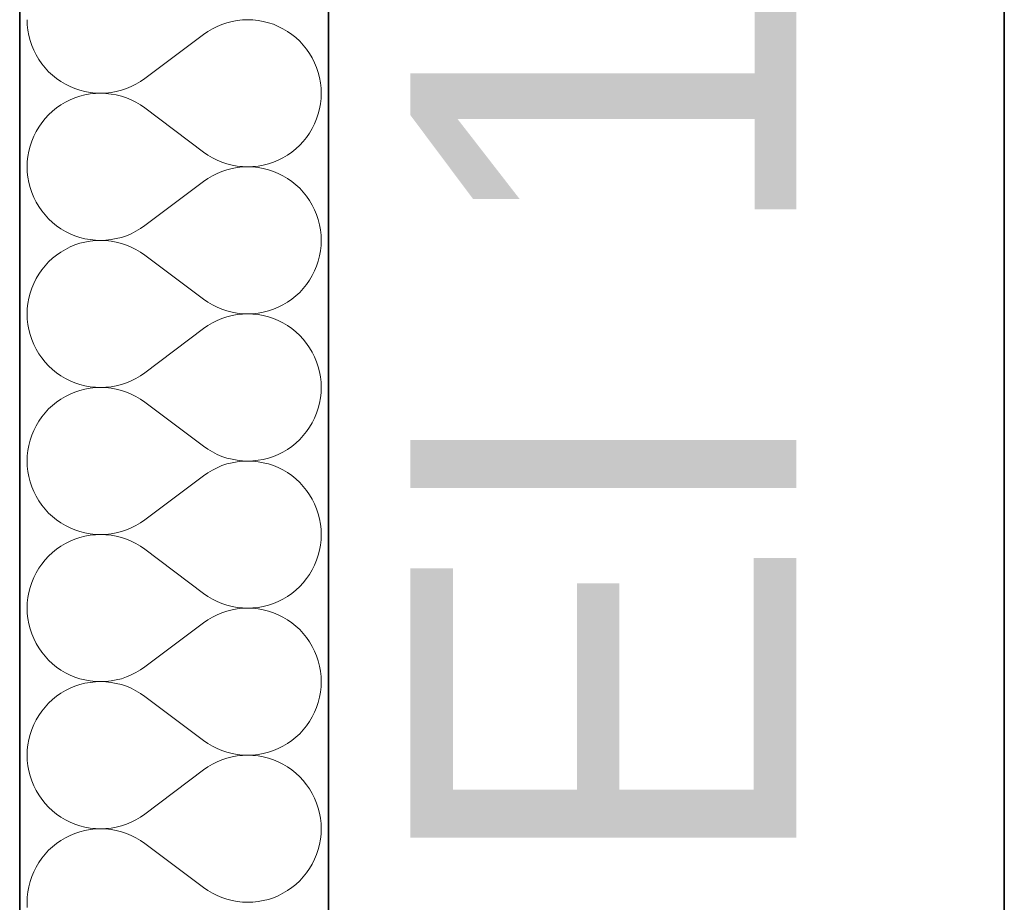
# Model space of a CAD drawing. Header units: millimetres. Extents: x -34676 to 172266, y 39940 to 476087.
# Tile 75 of 256: x 20168 to 20678, y 287017 to 287474. Entities that reach past the tile are written whole.
import ezdxf

# ---------------------------------------------------------------- set-up
doc = ezdxf.new("R2010")
doc.units = ezdxf.units.MM
doc.header["$MEASUREMENT"] = 0
for name, color, linetype in [('#podkład', 252, 'Continuous'), ('- A - ocieplenie', 7, 'Continuous'), ('Konstrukcja - Stropy', 7, 'Continuous'), ('Konstrukcja - Ściany zewnętrzne', 7, 'Continuous'), ('Opisy - Tekst', 7, 'Continuous')]:
    doc.layers.add(name, color=color, linetype=linetype)
doc.styles.add('MtXpl_Helvetica', font='txt', dxfattribs={"height": 0.2})

# ---------------------------------------------------------------- blocks, each defined once
blk = doc.blocks.new('UHYGFFFF')
at = {"layer": '- A - ocieplenie', "color": 252, "linetype": 'Continuous', "lineweight": 35, "ltscale": 100}
for p, q in [((19777.48, 396062.63), (19777.47, 388486.86)), ((19937.47, 388486.86), (19937.48, 396062.63))]:
    blk.add_line(p, q, dxfattribs=at)
at = {"layer": '- A - ocieplenie', "color": 252, "linetype": 'Continuous', "lineweight": 13, "ltscale": 100}
for p, q in [((19781.29, 393614.04), (19781.38, 393611.32)), ((19781.38, 393611.32), (19781.67, 393608.62)), ((19882.23, 393611.63), (19879.72, 393610.58)), ((19884.81, 393612.49), (19882.23, 393611.63)), ((19887.45, 393613.16), (19884.81, 393612.49)), ((19890.12, 393613.65), (19887.45, 393613.16)), ((19892.83, 393613.94), (19890.12, 393613.65)), ((19895.55, 393614.04), (19892.83, 393613.94)), ((19898.27, 393613.94), (19895.55, 393614.04)), ((19900.97, 393613.66), (19898.27, 393613.94)), ((19903.65, 393613.17), (19900.97, 393613.66)), ((19906.29, 393612.5), (19903.65, 393613.17)), ((19908.87, 393611.64), (19906.29, 393612.5)), ((19911.38, 393610.6), (19908.87, 393611.64)), ((19781.67, 393608.62), (19782.16, 393605.94)), ((19782.16, 393605.94), (19782.83, 393603.3)), ((19872.72, 393606.42), (19842.24, 393583.56)), ((19874.95, 393607.97), (19872.72, 393606.42)), ((19877.29, 393609.36), (19874.95, 393607.97)), ((19879.72, 393610.58), (19877.29, 393609.36)), ((19913.81, 393609.39), (19911.38, 393610.6)), ((19916.16, 393608), (19913.81, 393609.39)), ((19918.39, 393606.45), (19916.16, 393608)), ((19920.51, 393604.74), (19918.39, 393606.45)), ((19782.83, 393603.3), (19783.69, 393600.72)), ((19783.69, 393600.72), (19784.73, 393598.21)), ((19922.5, 393602.89), (19920.51, 393604.74)), ((19924.36, 393600.9), (19922.5, 393602.89)), ((19926.06, 393598.78), (19924.36, 393600.9)), ((19784.73, 393598.21), (19785.95, 393595.78)), ((19785.95, 393595.78), (19787.34, 393593.44)), ((19927.62, 393596.55), (19926.06, 393598.78)), ((19929, 393594.21), (19927.62, 393596.55)), ((19787.34, 393593.44), (19788.89, 393591.2)), ((19788.89, 393591.2), (19790.6, 393589.08)), ((19930.22, 393591.78), (19929, 393594.21)), ((19931.26, 393589.26), (19930.22, 393591.78)), ((19790.6, 393589.08), (19792.45, 393587.09)), ((19792.45, 393587.09), (19794.44, 393585.24)), ((19932.12, 393586.68), (19931.26, 393589.26)), ((19932.8, 393584.05), (19932.12, 393586.68)), ((19794.44, 393585.24), (19796.56, 393583.53)), ((19796.56, 393583.53), (19798.8, 393581.98)), ((19798.8, 393581.98), (19801.14, 393580.6)), ((19801.14, 393580.6), (19803.57, 393579.38)), ((19835.24, 393579.4), (19837.67, 393580.62)), ((19837.67, 393580.62), (19840.01, 393582.01)), ((19840.01, 393582.01), (19842.24, 393583.56)), ((19933.28, 393581.37), (19932.8, 393584.05)), ((19933.57, 393578.66), (19933.28, 393581.37)), ((19803.57, 393579.38), (19806.09, 393578.34)), ((19806.09, 393578.34), (19808.67, 393577.48)), ((19808.67, 393577.48), (19811.3, 393576.81)), ((19811.3, 393576.81), (19813.98, 393576.33)), ((19813.98, 393575.56), (19811.3, 393575.08)), ((19813.98, 393576.33), (19816.69, 393576.04)), ((19816.69, 393575.85), (19813.98, 393575.56)), ((19816.69, 393576.04), (19819.41, 393575.94)), ((19819.41, 393575.94), (19816.69, 393575.85)), ((19819.41, 393575.94), (19822.13, 393576.04)), ((19822.13, 393575.85), (19819.41, 393575.94)), ((19822.13, 393576.04), (19824.83, 393576.34)), ((19824.83, 393575.55), (19822.13, 393575.85)), ((19824.83, 393576.34), (19827.51, 393576.82)), ((19827.51, 393575.07), (19824.83, 393575.55)), ((19827.51, 393576.82), (19830.14, 393577.5)), ((19830.14, 393577.5), (19832.72, 393578.36)), ((19832.72, 393578.36), (19835.24, 393579.4)), ((19933.67, 393575.94), (19933.57, 393578.66)), ((19933.57, 393573.23), (19933.67, 393575.94)), ((19801.14, 393571.29), (19798.8, 393569.91)), ((19803.57, 393572.51), (19801.14, 393571.29)), ((19806.09, 393573.55), (19803.57, 393572.51)), ((19808.67, 393574.41), (19806.09, 393573.55)), ((19811.3, 393575.08), (19808.67, 393574.41)), ((19830.14, 393574.39), (19827.51, 393575.07)), ((19832.72, 393573.53), (19830.14, 393574.39)), ((19835.24, 393572.49), (19832.72, 393573.53)), ((19837.67, 393571.27), (19835.24, 393572.49)), ((19840.01, 393569.88), (19837.67, 393571.27)), ((19932.8, 393567.84), (19933.28, 393570.52)), ((19933.28, 393570.52), (19933.57, 393573.23)), ((19794.44, 393566.65), (19792.45, 393564.8)), ((19796.56, 393568.35), (19794.44, 393566.65)), ((19798.8, 393569.91), (19796.56, 393568.35)), ((19842.24, 393568.33), (19840.01, 393569.88)), ((19872.72, 393545.47), (19842.24, 393568.33)), ((19931.26, 393562.63), (19932.12, 393565.21)), ((19932.12, 393565.21), (19932.8, 393567.84)), ((19788.89, 393560.69), (19787.34, 393558.45)), ((19790.6, 393562.8), (19788.89, 393560.69)), ((19792.45, 393564.8), (19790.6, 393562.8)), ((19929, 393557.68), (19930.22, 393560.11)), ((19930.22, 393560.11), (19931.26, 393562.63)), ((19785.95, 393556.11), (19784.73, 393553.68)), ((19787.34, 393558.45), (19785.95, 393556.11)), ((19926.06, 393553.11), (19927.62, 393555.34)), ((19927.62, 393555.34), (19929, 393557.68)), ((19783.69, 393551.17), (19782.83, 393548.59)), ((19784.73, 393553.68), (19783.69, 393551.17)), ((19922.5, 393549), (19924.36, 393550.99)), ((19924.36, 393550.99), (19926.06, 393553.11)), ((19782.16, 393545.95), (19781.67, 393543.27)), ((19782.83, 393548.59), (19782.16, 393545.95)), ((19872.72, 393545.47), (19874.95, 393543.91)), ((19916.16, 393543.89), (19918.39, 393545.44)), ((19918.39, 393545.44), (19920.51, 393547.15)), ((19920.51, 393547.15), (19922.5, 393549)), ((19781.38, 393540.57), (19781.29, 393537.85)), ((19781.67, 393543.27), (19781.38, 393540.57)), ((19874.95, 393543.91), (19877.29, 393542.52)), ((19877.29, 393542.52), (19879.72, 393541.3)), ((19879.72, 393541.3), (19882.23, 393540.26)), ((19882.23, 393540.26), (19884.81, 393539.4)), ((19906.29, 393539.39), (19908.87, 393540.24)), ((19908.87, 393540.24), (19911.38, 393541.28)), ((19911.38, 393541.28), (19913.81, 393542.5)), ((19913.81, 393542.5), (19916.16, 393543.89)), ((19781.29, 393537.85), (19781.38, 393535.13)), ((19781.38, 393535.13), (19781.67, 393532.43)), ((19879.72, 393534.39), (19877.29, 393533.17)), ((19882.23, 393535.44), (19879.72, 393534.39)), ((19884.81, 393536.3), (19882.23, 393535.44)), ((19884.81, 393539.4), (19887.45, 393538.73)), ((19887.45, 393536.97), (19884.81, 393536.3)), ((19887.45, 393538.73), (19890.12, 393538.24)), ((19890.12, 393537.46), (19887.45, 393536.97)), ((19890.12, 393538.24), (19892.83, 393537.95)), ((19892.83, 393537.75), (19890.12, 393537.46)), ((19892.83, 393537.95), (19895.55, 393537.85)), ((19895.55, 393537.85), (19892.83, 393537.75)), ((19895.55, 393537.85), (19898.27, 393537.94)), ((19898.27, 393537.75), (19895.55, 393537.85)), ((19898.27, 393537.94), (19900.97, 393538.23)), ((19900.97, 393537.46), (19898.27, 393537.75)), ((19900.97, 393538.23), (19903.65, 393538.72)), ((19903.65, 393536.98), (19900.97, 393537.46)), ((19903.65, 393538.72), (19906.29, 393539.39)), ((19906.29, 393536.31), (19903.65, 393536.98)), ((19908.87, 393535.45), (19906.29, 393536.31)), ((19911.38, 393534.41), (19908.87, 393535.45)), ((19913.81, 393533.2), (19911.38, 393534.41)), ((19781.67, 393532.43), (19782.16, 393529.75)), ((19782.16, 393529.75), (19782.83, 393527.11)), ((19872.72, 393530.23), (19842.24, 393507.37)), ((19874.95, 393531.78), (19872.72, 393530.23)), ((19877.29, 393533.17), (19874.95, 393531.78)), ((19916.16, 393531.81), (19913.81, 393533.2)), ((19918.39, 393530.26), (19916.16, 393531.81)), ((19920.51, 393528.55), (19918.39, 393530.26)), ((19782.83, 393527.11), (19783.69, 393524.53)), ((19783.69, 393524.53), (19784.73, 393522.02)), ((19922.5, 393526.7), (19920.51, 393528.55)), ((19924.36, 393524.71), (19922.5, 393526.7)), ((19926.06, 393522.59), (19924.36, 393524.71)), ((19784.73, 393522.02), (19785.95, 393519.59)), ((19785.95, 393519.59), (19787.34, 393517.25)), ((19927.62, 393520.36), (19926.06, 393522.59)), ((19929, 393518.02), (19927.62, 393520.36)), ((19787.34, 393517.25), (19788.89, 393515.01)), ((19788.89, 393515.01), (19790.6, 393512.89)), ((19930.22, 393515.59), (19929, 393518.02)), ((19931.26, 393513.07), (19930.22, 393515.59)), ((19790.6, 393512.89), (19792.45, 393510.9)), ((19792.45, 393510.9), (19794.44, 393509.05)), ((19794.44, 393509.05), (19796.56, 393507.34)), ((19932.12, 393510.49), (19931.26, 393513.07)), ((19932.8, 393507.86), (19932.12, 393510.49)), ((19796.56, 393507.34), (19798.8, 393505.79)), ((19798.8, 393505.79), (19801.14, 393504.41)), ((19801.14, 393504.41), (19803.57, 393503.19)), ((19835.24, 393503.21), (19837.67, 393504.43)), ((19837.67, 393504.43), (19840.01, 393505.82)), ((19840.01, 393505.82), (19842.24, 393507.37)), ((19933.28, 393505.18), (19932.8, 393507.86)), ((19933.57, 393502.47), (19933.28, 393505.18)), ((19803.57, 393503.19), (19806.09, 393502.15)), ((19806.09, 393502.15), (19808.67, 393501.29)), ((19808.67, 393501.29), (19811.3, 393500.62)), ((19811.3, 393498.89), (19808.67, 393498.22)), ((19811.3, 393500.62), (19813.98, 393500.14)), ((19813.98, 393499.37), (19811.3, 393498.89)), ((19813.98, 393500.14), (19816.69, 393499.85)), ((19816.69, 393499.66), (19813.98, 393499.37)), ((19816.69, 393499.85), (19819.41, 393499.75)), ((19819.41, 393499.75), (19816.69, 393499.66)), ((19819.41, 393499.75), (19822.13, 393499.85)), ((19822.13, 393499.66), (19819.41, 393499.75)), ((19822.13, 393499.85), (19824.83, 393500.15)), ((19824.83, 393499.36), (19822.13, 393499.66)), ((19824.83, 393500.15), (19827.51, 393500.63)), ((19827.51, 393498.88), (19824.83, 393499.36)), ((19827.51, 393500.63), (19830.14, 393501.31)), ((19830.14, 393498.2), (19827.51, 393498.88)), ((19830.14, 393501.31), (19832.72, 393502.17)), ((19832.72, 393502.17), (19835.24, 393503.21)), ((19933.67, 393499.75), (19933.57, 393502.47)), ((19933.57, 393497.04), (19933.67, 393499.75)), ((19798.8, 393493.72), (19796.56, 393492.16)), ((19801.14, 393495.1), (19798.8, 393493.72)), ((19803.57, 393496.32), (19801.14, 393495.1)), ((19806.09, 393497.36), (19803.57, 393496.32)), ((19808.67, 393498.22), (19806.09, 393497.36)), ((19832.72, 393497.34), (19830.14, 393498.2)), ((19835.24, 393496.3), (19832.72, 393497.34)), ((19837.67, 393495.08), (19835.24, 393496.3)), ((19840.01, 393493.69), (19837.67, 393495.08)), ((19842.24, 393492.14), (19840.01, 393493.69)), ((19932.8, 393491.65), (19933.28, 393494.33)), ((19933.28, 393494.33), (19933.57, 393497.04)), ((19792.45, 393488.6), (19790.6, 393486.61)), ((19794.44, 393490.46), (19792.45, 393488.6)), ((19796.56, 393492.16), (19794.44, 393490.46)), ((19872.72, 393469.28), (19842.24, 393492.14)), ((19931.26, 393486.44), (19932.12, 393489.02)), ((19932.12, 393489.02), (19932.8, 393491.65)), ((19788.89, 393484.5), (19787.34, 393482.26)), ((19790.6, 393486.61), (19788.89, 393484.5)), ((19929, 393481.49), (19930.22, 393483.92)), ((19930.22, 393483.92), (19931.26, 393486.44)), ((19785.95, 393479.92), (19784.73, 393477.49)), ((19787.34, 393482.26), (19785.95, 393479.92)), ((19926.06, 393476.92), (19927.62, 393479.15)), ((19927.62, 393479.15), (19929, 393481.49)), ((19783.69, 393474.98), (19782.83, 393472.4)), ((19784.73, 393477.49), (19783.69, 393474.98)), ((19922.5, 393472.81), (19924.36, 393474.8)), ((19924.36, 393474.8), (19926.06, 393476.92)), ((19782.16, 393469.76), (19781.67, 393467.08)), ((19782.83, 393472.4), (19782.16, 393469.76)), ((19872.72, 393469.28), (19874.95, 393467.72)), ((19916.16, 393467.7), (19918.39, 393469.25)), ((19918.39, 393469.25), (19920.51, 393470.95)), ((19920.51, 393470.95), (19922.5, 393472.81)), ((19781.38, 393464.38), (19781.29, 393461.66)), ((19781.67, 393467.08), (19781.38, 393464.38)), ((19874.95, 393467.72), (19877.29, 393466.33)), ((19877.29, 393466.33), (19879.72, 393465.11)), ((19879.72, 393465.11), (19882.23, 393464.07)), ((19882.23, 393464.07), (19884.81, 393463.21)), ((19884.81, 393463.21), (19887.45, 393462.54)), ((19903.65, 393462.52), (19906.29, 393463.2)), ((19906.29, 393463.2), (19908.87, 393464.05)), ((19908.87, 393464.05), (19911.38, 393465.09)), ((19911.38, 393465.09), (19913.81, 393466.31)), ((19913.81, 393466.31), (19916.16, 393467.7)), ((19781.29, 393461.66), (19781.38, 393458.94)), ((19781.38, 393458.94), (19781.67, 393456.24)), ((19879.72, 393458.2), (19877.29, 393456.98)), ((19882.23, 393459.25), (19879.72, 393458.2)), ((19884.81, 393460.11), (19882.23, 393459.25)), ((19887.45, 393460.78), (19884.81, 393460.11)), ((19887.45, 393462.54), (19890.12, 393462.05)), ((19890.12, 393461.27), (19887.45, 393460.78)), ((19890.12, 393462.05), (19892.83, 393461.76)), ((19892.83, 393461.56), (19890.12, 393461.27)), ((19892.83, 393461.76), (19895.55, 393461.66)), ((19895.55, 393461.66), (19892.83, 393461.56)), ((19895.55, 393461.66), (19898.27, 393461.75)), ((19898.27, 393461.56), (19895.55, 393461.66)), ((19898.27, 393461.75), (19900.97, 393462.04)), ((19900.97, 393461.27), (19898.27, 393461.56)), ((19900.97, 393462.04), (19903.65, 393462.52)), ((19903.65, 393460.79), (19900.97, 393461.27)), ((19906.29, 393460.12), (19903.65, 393460.79)), ((19908.87, 393459.26), (19906.29, 393460.12)), ((19911.38, 393458.22), (19908.87, 393459.26)), ((19913.81, 393457.01), (19911.38, 393458.22)), ((19781.67, 393456.24), (19782.16, 393453.56)), ((19782.16, 393453.56), (19782.83, 393450.92)), ((19872.72, 393454.04), (19842.24, 393431.18)), ((19874.95, 393455.59), (19872.72, 393454.04)), ((19877.29, 393456.98), (19874.95, 393455.59)), ((19916.16, 393455.62), (19913.81, 393457.01)), ((19918.39, 393454.07), (19916.16, 393455.62)), ((19920.51, 393452.36), (19918.39, 393454.07)), ((19782.83, 393450.92), (19783.69, 393448.34)), ((19783.69, 393448.34), (19784.73, 393445.83)), ((19922.5, 393450.51), (19920.51, 393452.36)), ((19924.36, 393448.52), (19922.5, 393450.51)), ((19926.06, 393446.4), (19924.36, 393448.52)), ((19784.73, 393445.83), (19785.95, 393443.39)), ((19785.95, 393443.39), (19787.34, 393441.06)), ((19927.62, 393444.17), (19926.06, 393446.4)), ((19929, 393441.83), (19927.62, 393444.17)), ((19787.34, 393441.06), (19788.89, 393438.82)), ((19788.89, 393438.82), (19790.6, 393436.7)), ((19930.22, 393439.39), (19929, 393441.83)), ((19931.26, 393436.88), (19930.22, 393439.39)), ((19790.6, 393436.7), (19792.45, 393434.71)), ((19792.45, 393434.71), (19794.44, 393432.86)), ((19794.44, 393432.86), (19796.56, 393431.15)), ((19932.12, 393434.3), (19931.26, 393436.88)), ((19932.8, 393431.66), (19932.12, 393434.3)), ((19796.56, 393431.15), (19798.8, 393429.6)), ((19798.8, 393429.6), (19801.14, 393428.22)), ((19801.14, 393428.22), (19803.57, 393427)), ((19835.24, 393427.02), (19837.67, 393428.24)), ((19837.67, 393428.24), (19840.01, 393429.63)), ((19840.01, 393429.63), (19842.24, 393431.18)), ((19933.28, 393428.99), (19932.8, 393431.66)), ((19933.57, 393426.28), (19933.28, 393428.99)), ((19803.57, 393427), (19806.09, 393425.96)), ((19806.09, 393425.96), (19808.67, 393425.1)), ((19808.67, 393425.1), (19811.3, 393424.43)), ((19811.3, 393422.7), (19808.67, 393422.03)), ((19811.3, 393424.43), (19813.98, 393423.95)), ((19813.98, 393423.18), (19811.3, 393422.7)), ((19813.98, 393423.95), (19816.69, 393423.66)), ((19816.69, 393423.47), (19813.98, 393423.18)), ((19816.69, 393423.66), (19819.41, 393423.56)), ((19819.41, 393423.56), (19816.69, 393423.47)), ((19819.41, 393423.56), (19822.13, 393423.66)), ((19822.13, 393423.46), (19819.41, 393423.56)), ((19822.13, 393423.66), (19824.83, 393423.96)), ((19824.83, 393423.17), (19822.13, 393423.46)), ((19824.83, 393423.96), (19827.51, 393424.44)), ((19827.51, 393422.69), (19824.83, 393423.17)), ((19827.51, 393424.44), (19830.14, 393425.11)), ((19830.14, 393422.01), (19827.51, 393422.69)), ((19830.14, 393425.11), (19832.72, 393425.98)), ((19832.72, 393425.98), (19835.24, 393427.02)), ((19933.67, 393423.56), (19933.57, 393426.28)), ((19933.57, 393420.84), (19933.67, 393423.56)), ((19798.8, 393417.52), (19796.56, 393415.97)), ((19801.14, 393418.91), (19798.8, 393417.52)), ((19803.57, 393420.13), (19801.14, 393418.91)), ((19806.09, 393421.17), (19803.57, 393420.13)), ((19808.67, 393422.03), (19806.09, 393421.17)), ((19832.72, 393421.15), (19830.14, 393422.01)), ((19835.24, 393420.11), (19832.72, 393421.15)), ((19837.67, 393418.89), (19835.24, 393420.11)), ((19840.01, 393417.5), (19837.67, 393418.89)), ((19842.24, 393415.94), (19840.01, 393417.5)), ((19932.8, 393415.46), (19933.28, 393418.14)), ((19933.28, 393418.14), (19933.57, 393420.84)), ((19792.45, 393412.41), (19790.6, 393410.42)), ((19794.44, 393414.27), (19792.45, 393412.41)), ((19796.56, 393415.97), (19794.44, 393414.27)), ((19872.72, 393393.09), (19842.24, 393415.94)), ((19931.26, 393410.25), (19932.12, 393412.83)), ((19932.12, 393412.83), (19932.8, 393415.46)), ((19788.89, 393408.31), (19787.34, 393406.07)), ((19790.6, 393410.42), (19788.89, 393408.31)), ((19929, 393405.3), (19930.22, 393407.73)), ((19930.22, 393407.73), (19931.26, 393410.25)), ((19785.95, 393403.73), (19784.73, 393401.3)), ((19787.34, 393406.07), (19785.95, 393403.73)), ((19926.06, 393400.73), (19927.62, 393402.96)), ((19927.62, 393402.96), (19929, 393405.3)), ((19783.69, 393398.79), (19782.83, 393396.21)), ((19784.73, 393401.3), (19783.69, 393398.79)), ((19920.51, 393394.76), (19922.5, 393396.62)), ((19922.5, 393396.62), (19924.36, 393398.61)), ((19924.36, 393398.61), (19926.06, 393400.73)), ((19782.16, 393393.57), (19781.67, 393390.89)), ((19782.83, 393396.21), (19782.16, 393393.57)), ((19872.72, 393393.09), (19874.95, 393391.53)), ((19874.95, 393391.53), (19877.29, 393390.14)), ((19916.16, 393391.51), (19918.39, 393393.06)), ((19918.39, 393393.06), (19920.51, 393394.76)), ((19781.38, 393388.19), (19781.29, 393385.47)), ((19781.67, 393390.89), (19781.38, 393388.19)), ((19877.29, 393390.14), (19879.72, 393388.92)), ((19879.72, 393388.92), (19882.23, 393387.88)), ((19882.23, 393387.88), (19884.81, 393387.02)), ((19884.81, 393387.02), (19887.45, 393386.34)), ((19903.65, 393386.33), (19906.29, 393387.01)), ((19906.29, 393387.01), (19908.87, 393387.86)), ((19908.87, 393387.86), (19911.38, 393388.9)), ((19911.38, 393388.9), (19913.81, 393390.12)), ((19913.81, 393390.12), (19916.16, 393391.51)), ((19781.29, 393385.47), (19781.38, 393382.75)), ((19781.38, 393382.75), (19781.67, 393380.04)), ((19879.72, 393382.01), (19877.29, 393380.79)), ((19882.23, 393383.06), (19879.72, 393382.01)), ((19884.81, 393383.92), (19882.23, 393383.06)), ((19887.45, 393384.59), (19884.81, 393383.92)), ((19887.45, 393386.34), (19890.12, 393385.86)), ((19890.12, 393385.08), (19887.45, 393384.59)), ((19890.12, 393385.86), (19892.83, 393385.57)), ((19892.83, 393385.37), (19890.12, 393385.08)), ((19892.83, 393385.57), (19895.55, 393385.47)), ((19895.55, 393385.47), (19892.83, 393385.37)), ((19895.55, 393385.47), (19898.27, 393385.56)), ((19898.27, 393385.37), (19895.55, 393385.47)), ((19898.27, 393385.56), (19900.97, 393385.85)), ((19900.97, 393385.08), (19898.27, 393385.37)), ((19900.97, 393385.85), (19903.65, 393386.33)), ((19903.65, 393384.6), (19900.97, 393385.08)), ((19906.29, 393383.93), (19903.65, 393384.6)), ((19908.87, 393383.07), (19906.29, 393383.93)), ((19911.38, 393382.03), (19908.87, 393383.07)), ((19913.81, 393380.82), (19911.38, 393382.03)), ((19781.67, 393380.04), (19782.16, 393377.37)), ((19782.16, 393377.37), (19782.83, 393374.73)), ((19872.72, 393377.85), (19842.24, 393354.99)), ((19874.95, 393379.4), (19872.72, 393377.85)), ((19877.29, 393380.79), (19874.95, 393379.4)), ((19916.16, 393379.43), (19913.81, 393380.82)), ((19918.39, 393377.88), (19916.16, 393379.43)), ((19920.51, 393376.17), (19918.39, 393377.88)), ((19782.83, 393374.73), (19783.69, 393372.15)), ((19783.69, 393372.15), (19784.73, 393369.64)), ((19922.5, 393374.32), (19920.51, 393376.17)), ((19924.36, 393372.33), (19922.5, 393374.32)), ((19926.06, 393370.21), (19924.36, 393372.33)), ((19784.73, 393369.64), (19785.95, 393367.2)), ((19785.95, 393367.2), (19787.34, 393364.87)), ((19927.62, 393367.98), (19926.06, 393370.21)), ((19929, 393365.64), (19927.62, 393367.98)), ((19787.34, 393364.87), (19788.89, 393362.63)), ((19788.89, 393362.63), (19790.6, 393360.51)), ((19930.22, 393363.2), (19929, 393365.64)), ((19931.26, 393360.69), (19930.22, 393363.2)), ((19790.6, 393360.51), (19792.45, 393358.52)), ((19792.45, 393358.52), (19794.44, 393356.67)), ((19794.44, 393356.67), (19796.56, 393354.96)), ((19932.12, 393358.11), (19931.26, 393360.69)), ((19932.8, 393355.47), (19932.12, 393358.11)), ((19796.56, 393354.96), (19798.8, 393353.41)), ((19798.8, 393353.41), (19801.14, 393352.03)), ((19801.14, 393352.03), (19803.57, 393350.81)), ((19803.57, 393350.81), (19806.09, 393349.77)), ((19832.72, 393349.79), (19835.24, 393350.83)), ((19835.24, 393350.83), (19837.67, 393352.05)), ((19837.67, 393352.05), (19840.01, 393353.44)), ((19840.01, 393353.44), (19842.24, 393354.99)), ((19933.28, 393352.8), (19932.8, 393355.47)), ((19933.57, 393350.09), (19933.28, 393352.8)), ((19806.09, 393349.77), (19808.67, 393348.91)), ((19808.67, 393345.84), (19806.09, 393344.98)), ((19808.67, 393348.91), (19811.3, 393348.24)), ((19811.3, 393346.51), (19808.67, 393345.84)), ((19811.3, 393348.24), (19813.98, 393347.76)), ((19813.98, 393346.99), (19811.3, 393346.51)), ((19813.98, 393347.76), (19816.69, 393347.47)), ((19816.69, 393347.28), (19813.98, 393346.99)), ((19816.69, 393347.47), (19819.41, 393347.37)), ((19819.41, 393347.37), (19816.69, 393347.28)), ((19819.41, 393347.37), (19822.13, 393347.47)), ((19822.13, 393347.27), (19819.41, 393347.37)), ((19822.13, 393347.47), (19824.83, 393347.76)), ((19824.83, 393346.98), (19822.13, 393347.27)), ((19824.83, 393347.76), (19827.51, 393348.25)), ((19827.51, 393346.5), (19824.83, 393346.98)), ((19827.51, 393348.25), (19830.14, 393348.92)), ((19830.14, 393345.82), (19827.51, 393346.5)), ((19830.14, 393348.92), (19832.72, 393349.79)), ((19832.72, 393344.96), (19830.14, 393345.82)), ((19933.67, 393347.37), (19933.57, 393350.09)), ((19933.57, 393344.65), (19933.67, 393347.37)), ((19798.8, 393341.33), (19796.56, 393339.78)), ((19801.14, 393342.72), (19798.8, 393341.33)), ((19803.57, 393343.94), (19801.14, 393342.72)), ((19806.09, 393344.98), (19803.57, 393343.94)), ((19835.24, 393343.92), (19832.72, 393344.96)), ((19837.67, 393342.7), (19835.24, 393343.92)), ((19840.01, 393341.31), (19837.67, 393342.7)), ((19842.24, 393339.75), (19840.01, 393341.31)), ((19932.8, 393339.27), (19933.28, 393341.95)), ((19933.28, 393341.95), (19933.57, 393344.65)), ((19792.45, 393336.22), (19790.6, 393334.23)), ((19794.44, 393338.08), (19792.45, 393336.22)), ((19796.56, 393339.78), (19794.44, 393338.08)), ((19872.72, 393316.9), (19842.24, 393339.75)), ((19931.26, 393334.05), (19932.12, 393336.64)), ((19932.12, 393336.64), (19932.8, 393339.27)), ((19788.89, 393332.12), (19787.34, 393329.88)), ((19790.6, 393334.23), (19788.89, 393332.12)), ((19929, 393329.11), (19930.22, 393331.54)), ((19930.22, 393331.54), (19931.26, 393334.05)), ((19785.95, 393327.54), (19784.73, 393325.11)), ((19787.34, 393329.88), (19785.95, 393327.54)), ((19926.06, 393324.54), (19927.62, 393326.77)), ((19927.62, 393326.77), (19929, 393329.11)), ((19783.69, 393322.6), (19782.83, 393320.01)), ((19784.73, 393325.11), (19783.69, 393322.6)), ((19920.51, 393318.57), (19922.5, 393320.43)), ((19922.5, 393320.43), (19924.36, 393322.42)), ((19924.36, 393322.42), (19926.06, 393324.54)), ((19782.16, 393317.38), (19781.67, 393314.7)), ((19782.83, 393320.01), (19782.16, 393317.38)), ((19872.72, 393316.9), (19874.95, 393315.34)), ((19874.95, 393315.34), (19877.29, 393313.95)), ((19913.81, 393313.93), (19916.16, 393315.32)), ((19916.16, 393315.32), (19918.39, 393316.87)), ((19918.39, 393316.87), (19920.51, 393318.57)), ((19781.38, 393312), (19781.29, 393309.28)), ((19781.67, 393314.7), (19781.38, 393312)), ((19877.29, 393313.95), (19879.72, 393312.73)), ((19879.72, 393312.73), (19882.23, 393311.69)), ((19882.23, 393311.69), (19884.81, 393310.83)), ((19884.81, 393310.83), (19887.45, 393310.15)), ((19887.45, 393310.15), (19890.12, 393309.67)), ((19900.97, 393309.66), (19903.65, 393310.14)), ((19903.65, 393310.14), (19906.29, 393310.82)), ((19906.29, 393310.82), (19908.87, 393311.67)), ((19908.87, 393311.67), (19911.38, 393312.71)), ((19911.38, 393312.71), (19913.81, 393313.93)), ((19781.29, 393309.28), (19781.38, 393306.56)), ((19781.38, 393306.56), (19781.67, 393303.85)), ((19879.72, 393305.82), (19877.29, 393304.6)), ((19882.23, 393306.87), (19879.72, 393305.82)), ((19884.81, 393307.73), (19882.23, 393306.87)), ((19887.45, 393308.4), (19884.81, 393307.73)), ((19890.12, 393308.89), (19887.45, 393308.4)), ((19890.12, 393309.67), (19892.83, 393309.38)), ((19892.83, 393309.18), (19890.12, 393308.89)), ((19892.83, 393309.38), (19895.55, 393309.28)), ((19895.55, 393309.28), (19892.83, 393309.18)), ((19895.55, 393309.28), (19898.27, 393309.37)), ((19898.27, 393309.18), (19895.55, 393309.28)), ((19898.27, 393309.37), (19900.97, 393309.66)), ((19900.97, 393308.89), (19898.27, 393309.18)), ((19903.65, 393308.41), (19900.97, 393308.89)), ((19906.29, 393307.74), (19903.65, 393308.41)), ((19908.87, 393306.88), (19906.29, 393307.74)), ((19911.38, 393305.84), (19908.87, 393306.88)), ((19913.81, 393304.63), (19911.38, 393305.84)), ((19781.67, 393303.85), (19782.16, 393301.18)), ((19782.16, 393301.18), (19782.83, 393298.54)), ((19872.72, 393301.66), (19842.24, 393278.8)), ((19874.95, 393303.21), (19872.72, 393301.66)), ((19877.29, 393304.6), (19874.95, 393303.21)), ((19916.16, 393303.24), (19913.81, 393304.63)), ((19918.39, 393301.69), (19916.16, 393303.24)), ((19920.51, 393299.98), (19918.39, 393301.69)), ((19922.5, 393298.13), (19920.51, 393299.98)), ((19782.83, 393298.54), (19783.69, 393295.96)), ((19783.69, 393295.96), (19784.73, 393293.45)), ((19924.36, 393296.14), (19922.5, 393298.13)), ((19926.06, 393294.02), (19924.36, 393296.14)), ((19784.73, 393293.45), (19785.95, 393291.01)), ((19785.95, 393291.01), (19787.34, 393288.67)), ((19927.62, 393291.79), (19926.06, 393294.02)), ((19929, 393289.45), (19927.62, 393291.79)), ((19787.34, 393288.67), (19788.89, 393286.44)), ((19788.89, 393286.44), (19790.6, 393284.32)), ((19930.22, 393287.01), (19929, 393289.45)), ((19931.26, 393284.5), (19930.22, 393287.01)), ((19932.12, 393281.92), (19931.26, 393284.5)), ((19790.6, 393284.32), (19792.45, 393282.33)), ((19792.45, 393282.33), (19794.44, 393280.48)), ((19794.44, 393280.48), (19796.56, 393278.77)), ((19932.8, 393279.28), (19932.12, 393281.92)), ((19796.56, 393278.77), (19798.8, 393277.22)), ((19798.8, 393277.22), (19801.14, 393275.83)), ((19801.14, 393275.83), (19803.57, 393274.62)), ((19803.57, 393274.62), (19806.09, 393273.58)), ((19832.72, 393273.6), (19835.24, 393274.64)), ((19835.24, 393274.64), (19837.67, 393275.86)), ((19837.67, 393275.86), (19840.01, 393277.25)), ((19840.01, 393277.25), (19842.24, 393278.8)), ((19933.28, 393276.61), (19932.8, 393279.28)), ((19933.57, 393273.9), (19933.28, 393276.61)), ((19806.09, 393273.58), (19808.67, 393272.72)), ((19808.67, 393269.65), (19806.09, 393268.79)), ((19808.67, 393272.72), (19811.3, 393272.05)), ((19811.3, 393270.32), (19808.67, 393269.65)), ((19811.3, 393272.05), (19813.98, 393271.57)), ((19813.98, 393270.8), (19811.3, 393270.32)), ((19813.98, 393271.57), (19816.69, 393271.28)), ((19816.69, 393271.09), (19813.98, 393270.8)), ((19816.69, 393271.28), (19819.41, 393271.18)), ((19819.41, 393271.18), (19816.69, 393271.09)), ((19819.41, 393271.18), (19822.13, 393271.28)), ((19822.13, 393271.08), (19819.41, 393271.18)), ((19822.13, 393271.28), (19824.83, 393271.57)), ((19824.83, 393270.79), (19822.13, 393271.08)), ((19824.83, 393271.57), (19827.51, 393272.06)), ((19827.51, 393270.31), (19824.83, 393270.79)), ((19827.51, 393272.06), (19830.14, 393272.73)), ((19830.14, 393269.63), (19827.51, 393270.31)), ((19830.14, 393272.73), (19832.72, 393273.6)), ((19832.72, 393268.77), (19830.14, 393269.63)), ((19933.67, 393271.18), (19933.57, 393273.9)), ((19933.57, 393268.46), (19933.67, 393271.18)), ((19798.8, 393265.14), (19796.56, 393263.59)), ((19801.14, 393266.53), (19798.8, 393265.14)), ((19803.57, 393267.75), (19801.14, 393266.53)), ((19806.09, 393268.79), (19803.57, 393267.75)), ((19835.24, 393267.73), (19832.72, 393268.77)), ((19837.67, 393266.51), (19835.24, 393267.73)), ((19840.01, 393265.12), (19837.67, 393266.51)), ((19842.24, 393263.56), (19840.01, 393265.12)), ((19932.8, 393263.08), (19933.28, 393265.76)), ((19933.28, 393265.76), (19933.57, 393268.46)), ((19792.45, 393260.03), (19790.6, 393258.04)), ((19794.44, 393261.89), (19792.45, 393260.03)), ((19796.56, 393263.59), (19794.44, 393261.89)), ((19872.72, 393240.71), (19842.24, 393263.56)), ((19931.26, 393257.86), (19932.12, 393260.45)), ((19932.12, 393260.45), (19932.8, 393263.08)), ((19788.89, 393255.93), (19787.34, 393253.69)), ((19790.6, 393258.04), (19788.89, 393255.93)), ((19929, 393252.92), (19930.22, 393255.35)), ((19930.22, 393255.35), (19931.26, 393257.86)), ((19784.73, 393248.92), (19783.69, 393246.41)), ((19785.95, 393251.35), (19784.73, 393248.92)), ((19787.34, 393253.69), (19785.95, 393251.35)), ((19926.06, 393248.34), (19927.62, 393250.58)), ((19927.62, 393250.58), (19929, 393252.92)), ((19782.83, 393243.82), (19782.16, 393241.19)), ((19783.69, 393246.41), (19782.83, 393243.82)), ((19920.51, 393242.38), (19922.5, 393244.24)), ((19922.5, 393244.24), (19924.36, 393246.23)), ((19924.36, 393246.23), (19926.06, 393248.34)), ((19781.67, 393238.51), (19781.38, 393235.81)), ((19782.16, 393241.19), (19781.67, 393238.51)), ((19872.72, 393240.71), (19874.95, 393239.15)), ((19874.95, 393239.15), (19877.29, 393237.76)), ((19913.81, 393237.74), (19916.16, 393239.13)), ((19916.16, 393239.13), (19918.39, 393240.68)), ((19918.39, 393240.68), (19920.51, 393242.38)), ((19781.38, 393235.81), (19781.29, 393233.09)), ((19877.29, 393237.76), (19879.72, 393236.54)), ((19879.72, 393236.54), (19882.23, 393235.5)), ((19882.23, 393235.5), (19884.81, 393234.64)), ((19884.81, 393234.64), (19887.45, 393233.96)), ((19887.45, 393233.96), (19890.12, 393233.48)), ((19890.12, 393233.48), (19892.83, 393233.19)), ((19898.27, 393233.18), (19900.97, 393233.47)), ((19900.97, 393233.47), (19903.65, 393233.95)), ((19903.65, 393233.95), (19906.29, 393234.62)), ((19906.29, 393234.62), (19908.87, 393235.48)), ((19908.87, 393235.48), (19911.38, 393236.52)), ((19911.38, 393236.52), (19913.81, 393237.74)), ((19781.29, 393233.09), (19781.38, 393230.37)), ((19781.38, 393230.37), (19781.67, 393227.66)), ((19877.29, 393228.41), (19874.95, 393227.02)), ((19879.72, 393229.63), (19877.29, 393228.41)), ((19882.23, 393230.67), (19879.72, 393229.63)), ((19884.81, 393231.54), (19882.23, 393230.67)), ((19887.45, 393232.21), (19884.81, 393231.54)), ((19890.12, 393232.7), (19887.45, 393232.21)), ((19892.83, 393232.99), (19890.12, 393232.7)), ((19892.83, 393233.19), (19895.55, 393233.09)), ((19895.55, 393233.09), (19892.83, 393232.99)), ((19895.55, 393233.09), (19898.27, 393233.18)), ((19898.27, 393232.99), (19895.55, 393233.09)), ((19900.97, 393232.7), (19898.27, 393232.99)), ((19903.65, 393232.22), (19900.97, 393232.7)), ((19906.29, 393231.55), (19903.65, 393232.22)), ((19908.87, 393230.69), (19906.29, 393231.55)), ((19911.38, 393229.65), (19908.87, 393230.69)), ((19913.81, 393228.44), (19911.38, 393229.65)), ((19916.16, 393227.05), (19913.81, 393228.44)), ((19781.67, 393227.66), (19782.16, 393224.99)), ((19782.16, 393224.99), (19782.83, 393222.35)), ((19872.72, 393225.47), (19842.24, 393202.61)), ((19874.95, 393227.02), (19872.72, 393225.47)), ((19918.39, 393225.5), (19916.16, 393227.05)), ((19920.51, 393223.79), (19918.39, 393225.5)), ((19922.5, 393221.94), (19920.51, 393223.79)), ((19782.83, 393222.35), (19783.69, 393219.77)), ((19783.69, 393219.77), (19784.73, 393217.26)), ((19924.36, 393219.95), (19922.5, 393221.94)), ((19926.06, 393217.83), (19924.36, 393219.95)), ((19784.73, 393217.26), (19785.95, 393214.82)), ((19785.95, 393214.82), (19787.34, 393212.48)), ((19927.62, 393215.6), (19926.06, 393217.83)), ((19929, 393213.26), (19927.62, 393215.6)), ((19930.22, 393210.82), (19929, 393213.26)), ((19787.34, 393212.48), (19788.89, 393210.25)), ((19788.89, 393210.25), (19790.6, 393208.13)), ((19790.6, 393208.13), (19792.45, 393206.14)), ((19931.26, 393208.31), (19930.22, 393210.82)), ((19932.12, 393205.73), (19931.26, 393208.31)), ((19792.45, 393206.14), (19794.44, 393204.29)), ((19794.44, 393204.29), (19796.56, 393202.58)), ((19932.8, 393203.09), (19932.12, 393205.73)), ((19933.28, 393200.42), (19932.8, 393203.09)), ((19796.56, 393202.58), (19798.8, 393201.03)), ((19798.8, 393201.03), (19801.14, 393199.64)), ((19801.14, 393199.64), (19803.57, 393198.43)), ((19803.57, 393198.43), (19806.09, 393197.39)), ((19832.72, 393197.4), (19835.24, 393198.45)), ((19835.24, 393198.45), (19837.67, 393199.67)), ((19837.67, 393199.67), (19840.01, 393201.06)), ((19840.01, 393201.06), (19842.24, 393202.61)), ((19933.57, 393197.71), (19933.28, 393200.42)), ((19933.67, 393194.99), (19933.57, 393197.71)), ((19806.09, 393197.39), (19808.67, 393196.53)), ((19808.67, 393193.45), (19806.09, 393192.6)), ((19808.67, 393196.53), (19811.3, 393195.86)), ((19811.3, 393194.13), (19808.67, 393193.45)), ((19811.3, 393195.86), (19813.98, 393195.38)), ((19813.98, 393194.61), (19811.3, 393194.13)), ((19813.98, 393195.38), (19816.69, 393195.09)), ((19816.69, 393194.9), (19813.98, 393194.61)), ((19816.69, 393195.09), (19819.41, 393194.99)), ((19819.41, 393194.99), (19816.69, 393194.9)), ((19819.41, 393194.99), (19822.13, 393195.09)), ((19822.13, 393194.89), (19819.41, 393194.99)), ((19822.13, 393195.09), (19824.83, 393195.38)), ((19824.83, 393194.6), (19822.13, 393194.89)), ((19824.83, 393195.38), (19827.51, 393195.87)), ((19827.51, 393194.12), (19824.83, 393194.6)), ((19827.51, 393195.87), (19830.14, 393196.54)), ((19830.14, 393193.44), (19827.51, 393194.12)), ((19830.14, 393196.54), (19832.72, 393197.4)), ((19832.72, 393192.58), (19830.14, 393193.44)), ((19933.57, 393192.27), (19933.67, 393194.99)), ((19798.8, 393188.95), (19796.56, 393187.4)), ((19801.14, 393190.34), (19798.8, 393188.95)), ((19803.57, 393191.56), (19801.14, 393190.34)), ((19806.09, 393192.6), (19803.57, 393191.56)), ((19835.24, 393191.54), (19832.72, 393192.58)), ((19837.67, 393190.32), (19835.24, 393191.54)), ((19840.01, 393188.93), (19837.67, 393190.32)), ((19842.24, 393187.37), (19840.01, 393188.93)), ((19932.8, 393186.89), (19933.28, 393189.57)), ((19933.28, 393189.57), (19933.57, 393192.27)), ((19792.45, 393183.84), (19790.6, 393181.85)), ((19794.44, 393185.7), (19792.45, 393183.84)), ((19796.56, 393187.4), (19794.44, 393185.7)), ((19872.72, 393164.52), (19842.24, 393187.37)), ((19931.26, 393181.67), (19932.12, 393184.26)), ((19932.12, 393184.26), (19932.8, 393186.89)), ((19787.34, 393177.5), (19785.95, 393175.16)), ((19788.89, 393179.73), (19787.34, 393177.5)), ((19790.6, 393181.85), (19788.89, 393179.73)), ((19929, 393176.73), (19930.22, 393179.16)), ((19930.22, 393179.16), (19931.26, 393181.67)), ((19784.73, 393172.73), (19783.69, 393170.22)), ((19785.95, 393175.16), (19784.73, 393172.73)), ((19926.06, 393172.15), (19927.62, 393174.39)), ((19927.62, 393174.39), (19929, 393176.73)), ((19782.83, 393167.63), (19782.16, 393165)), ((19783.69, 393170.22), (19782.83, 393167.63)), ((19920.51, 393166.19), (19922.5, 393168.05)), ((19922.5, 393168.05), (19924.36, 393170.04)), ((19924.36, 393170.04), (19926.06, 393172.15)), ((19781.67, 393162.32), (19781.38, 393159.62)), ((19782.16, 393165), (19781.67, 393162.32)), ((19872.72, 393164.52), (19874.95, 393162.96)), ((19874.95, 393162.96), (19877.29, 393161.57)), ((19913.81, 393161.55), (19916.16, 393162.94)), ((19916.16, 393162.94), (19918.39, 393164.49)), ((19918.39, 393164.49), (19920.51, 393166.19)), ((19781.38, 393159.62), (19781.29, 393156.9)), ((19877.29, 393161.57), (19879.72, 393160.35)), ((19879.72, 393160.35), (19882.23, 393159.31)), ((19882.23, 393159.31), (19884.81, 393158.45)), ((19884.81, 393158.45), (19887.45, 393157.77)), ((19887.45, 393157.77), (19890.12, 393157.29)), ((19890.12, 393157.29), (19892.83, 393157)), ((19892.83, 393157), (19895.55, 393156.9)), ((19895.55, 393156.9), (19898.27, 393156.99)), ((19898.27, 393156.99), (19900.97, 393157.28)), ((19900.97, 393157.28), (19903.65, 393157.76)), ((19903.65, 393157.76), (19906.29, 393158.43)), ((19906.29, 393158.43), (19908.87, 393159.29)), ((19908.87, 393159.29), (19911.38, 393160.33)), ((19911.38, 393160.33), (19913.81, 393161.55)), ((19781.29, 393156.9), (19781.38, 393154.18))]:
    blk.add_line(p, q, dxfattribs=at)
at = {"layer": 'Konstrukcja - Stropy', "color": 252, "linetype": 'Continuous', "lineweight": 13, "ltscale": 100}
blk.add_line((19937.48, 388030.59), (19937.48, 395682.67), dxfattribs=at)
blk.add_line((19937.48, 388030.59), (19937.48, 395682.67), dxfattribs=at)
at = {"layer": 'Konstrukcja - Ściany zewnętrzne', "color": 252, "linetype": 'Continuous', "lineweight": 35, "ltscale": 100}
for p, q in [((19937.47, 395912.63), (19937.47, 392989.67)), ((20287.47, 392989.67), (20287.47, 395912.63))]:
    blk.add_line(p, q, dxfattribs=at)
at = {"layer": 'Opisy - Tekst', "color": 252, "linetype": 'Continuous', "lineweight": 13, "style": 'MtXpl_Helvetica'}
blk.add_text('EI 120', height=200, rotation=90, dxfattribs=at).set_placement((20179.82, 393168.41))

msp = doc.modelspace()

# ---------------------------------------------------------------- block references
at = {"layer": '#podkład'}
msp.add_blockref('UHYGFFFF', (390.91, -106139.89), dxfattribs=at)

doc.saveas('drawing.dxf')
